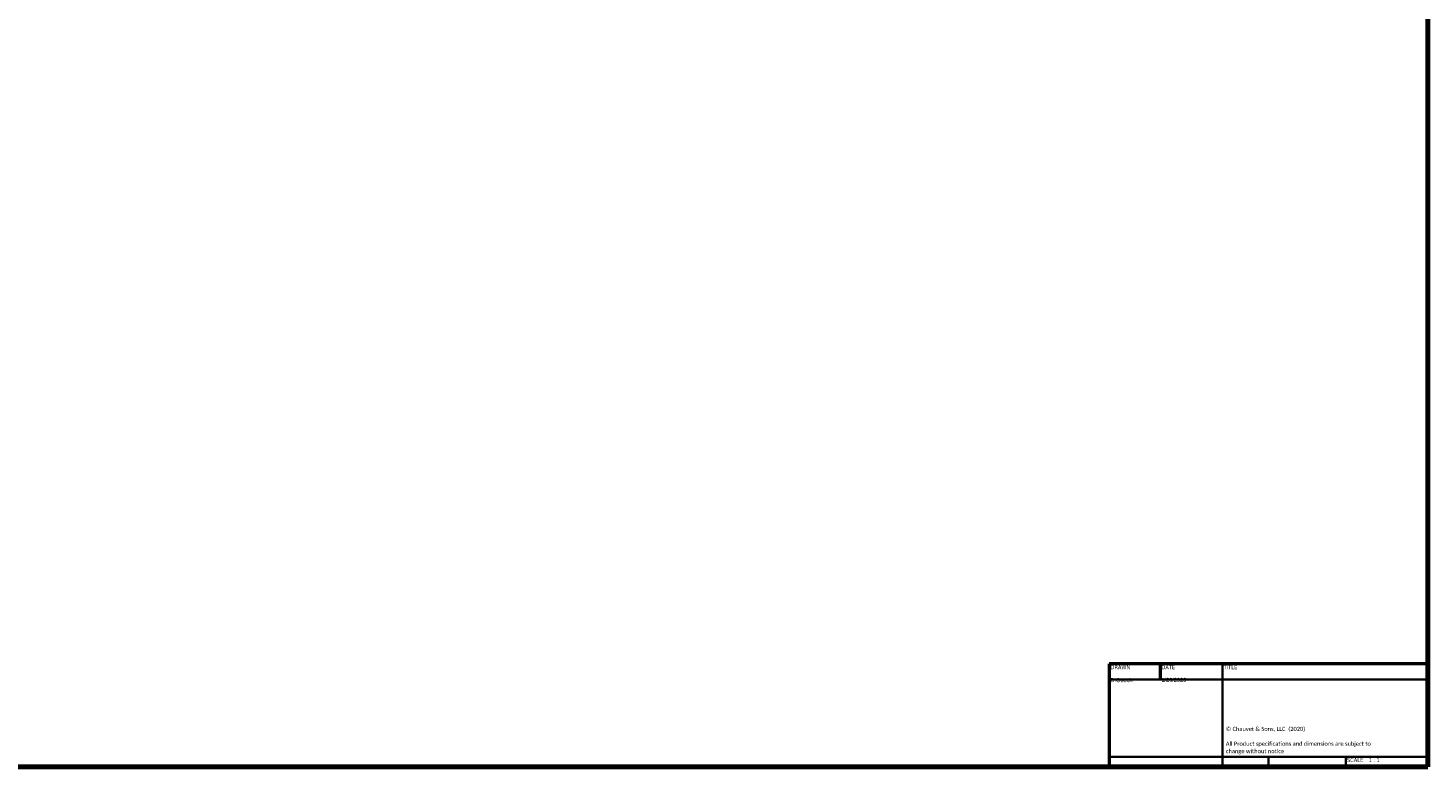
# Model space of a CAD drawing. Header units: millimetres. Extents: x 20 to 2980, y 20 to 2980.
# Tile 3 of 5: x 2115 to 2980, y 20 to 476. Entities that reach past the tile are written whole.
import ezdxf
from ezdxf.enums import TextEntityAlignment as Align

# ---------------------------------------------------------------- set-up
doc = ezdxf.new("R2018")
doc.units = ezdxf.units.MM
doc.layers.add('Border (ISO)', color=7, linetype='Continuous', lineweight=70)
doc.layers.add('Title (ISO)', color=7, linetype='Continuous', lineweight=50)
doc.styles.add('Note Text (ISO)', font='tahoma.ttf')
doc.styles.add('Text Style38', font='tahoma.ttf')

# ---------------------------------------------------------------- blocks, each defined once
blk = doc.blocks.new('Borders Chauvet')
at = {"layer": 'Border (ISO)'}
for p, q in [((2980, 2980), (2980, 20)), ((2980, 20), (20, 20))]:
    blk.add_line(p, q, dxfattribs=at)
blk = doc.blocks.new('Title Blocks Chauvet')
at = {"layer": 'Title (ISO)'}
for p, q in [((414.9, 145.76), (218.05, 145.76)), ((218.05, 145.76), (218.05, 82.13)), ((249.51, 145.76), (249.51, 136.23)), ((414.9, 82.13), (414.9, 145.76)), ((218.05, 82.13), (414.9, 82.13))]:
    blk.add_line(p, q, dxfattribs=at)
at = {"layer": 'Title (ISO)', "lineweight": 35}
for p, q in [((287.9, 82.13), (287.9, 145.76)), ((218.05, 136.23), (414.9, 136.23)), ((287.9, 88.48), (218.05, 88.48)), ((414.9, 88.48), (287.9, 88.48)), ((316.35, 88.48), (316.35, 82.13)), ((364.1, 88.48), (364.1, 82.13))]:
    blk.add_line(p, q, dxfattribs=at)
at = {"layer": 'Title (ISO)', "color": 7, "style": 'Text Style38'}
for s, p in [('DRAWN', (218.81, 144.99)), ('DATE', (250.27, 144.99)), ('TITLE', (288.66, 144.99))]:
    blk.add_text(s, height=2.54, dxfattribs=at).set_placement(p, align=Align.TOP_LEFT)
at = {"layer": 'Title (ISO)', "color": 7, "insert": (290.03, 106.9), "char_height": 2.54, "width": 96.4473, "attachment_point": 1, "line_spacing_factor": 1.07956, "style": 'Note Text (ISO)'}
blk.add_mtext('\\fCalibri|b0|i0;\\H2.5400;© Chauvet & Sons, LLC  (2020)\\P\\fCalibri|b0|i0;\\H2.5400;\\P\\fCalibri|b0|i0;\\H2.5400;All Product specifications and dimensions are subject to change without notice \\P', dxfattribs=at)
at = {"layer": 'Title (ISO)', "color": 7, "insert": (364.86, 87.72), "char_height": 2.54, "attachment_point": 1, "style": 'Note Text (ISO)'}
blk.add_mtext('\\fTahoma|b0|i0;\\H2.5400;SCALE', dxfattribs=at)
at = {"layer": 'Title (ISO)', "color": 7, "lineweight": 30, "flags": 104}
for tag, height, p in [('TITLE', 3.17, (289.27, 140.26)), ('Initial_View_Scale', 2.54, (378.33, 87.72))]:
    blk.add_attdef(tag, text='', height=height, dxfattribs=at).set_placement(p, align=Align.TOP_LEFT)
for tag, p in [('AUTHOR', (218.81, 136.99)), ('CREATION_DATE', (250.27, 137.16))]:
    blk.add_attdef(tag, text='', height=3.17, dxfattribs=at).set_placement(p, align=Align.BOTTOM_LEFT)

msp = doc.modelspace()

# ---------------------------------------------------------------- block references
msp.add_blockref('Borders Chauvet', (0, 0))
ref = msp.add_blockref('Title Blocks Chauvet', (2565.1, -62.13))
lines = msp.add_mtext('1/20/2020', dxfattribs={"layer": 'Title (ISO)', "color": 7, "insert": (2815.37, 75.03), "char_height": 2.5, "attachment_point": 1})
ref.add_attrib('CREATION_DATE', '', (2815.37, 75.03), dxfattribs={"flags": 104}).embed_mtext(lines)
lines = msp.add_mtext('D.Gooch', dxfattribs={"layer": 'Title (ISO)', "color": 7, "insert": (2783.91, 74.86), "char_height": 2.5, "attachment_point": 1})
ref.add_attrib('AUTHOR', '', (2783.91, 74.86), dxfattribs={"flags": 104}).embed_mtext(lines)
lines = msp.add_mtext('1 : 1', dxfattribs={"layer": 'Title (ISO)', "color": 7, "insert": (2943.43, 25.59), "char_height": 2.5, "attachment_point": 1})
ref.add_attrib('Initial_View_Scale', '', (2943.43, 25.59), dxfattribs={"flags": 104}).embed_mtext(lines)

doc.saveas('drawing.dxf')
